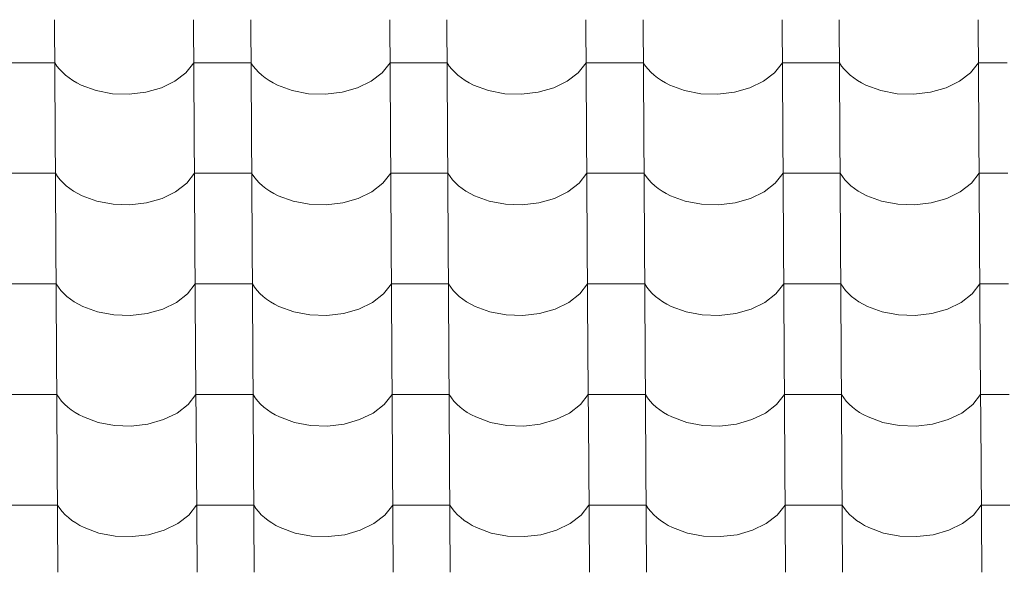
# Model space of a CAD drawing. Header units: millimetres. Extents: x -29001 to 109416, y -1251 to 13451.
# Tile 109 of 163: x -9757 to -8929, y 9032 to 9497. Entities that reach past the tile are written whole.
import ezdxf

# ---------------------------------------------------------------- set-up
doc = ezdxf.new("R2010")
doc.units = ezdxf.units.MM
doc.header["$MEASUREMENT"] = 0
doc.layers.add('POHLED JIŽNÍ_1_Konstrukce - nosné', color=7, linetype='Continuous')
doc.layers.add('POHLED JIŽNÍ_1_Nové_Výplně - Povrchové', color=7, linetype='Continuous')

# ---------------------------------------------------------------- blocks, each defined once
blk = doc.blocks.new('*X1', base_point=(-31394.74, -25864.88))
at = {"layer": 'POHLED JIŽNÍ_1_Nové_Výplně - Povrchové', "color": 21, "linetype": 'Continuous', "lineweight": 20, "true_color": 0xffaaaa}
for p, q in [((-9727.68, 9497.15), (-9727.1, 9404.47)), ((-9610.72, 9497.15), (-9610.14, 9404.47)), ((-9562.68, 9497.15), (-9562.1, 9404.47)), ((-9445.72, 9497.15), (-9445.14, 9404.47)), ((-9397.68, 9497.15), (-9397.1, 9404.47)), ((-9280.72, 9497.15), (-9280.14, 9404.47)), ((-9232.69, 9497.15), (-9232.11, 9404.47)), ((-9115.72, 9497.15), (-9115.14, 9404.47)), ((-9067.69, 9497.15), (-9067.11, 9404.47)), ((-8950.73, 9497.15), (-8950.15, 9404.47)), ((-9751.47, 9460.99), (-9775.49, 9460.99)), ((-9727.45, 9460.99), (-9751.47, 9460.99)), ((-9727.45, 9460.99), (-9725.61, 9458.2)), ((-9725.61, 9458.2), (-9723.47, 9455.5)), ((-9617.11, 9452.6), (-9610.49, 9460.99)), ((-9586.47, 9460.99), (-9610.49, 9460.99)), ((-9562.46, 9460.99), (-9586.47, 9460.99)), ((-9562.46, 9460.99), (-9560.61, 9458.2)), ((-9560.61, 9458.2), (-9558.48, 9455.5)), ((-9452.11, 9452.6), (-9445.49, 9460.99)), ((-9421.48, 9460.99), (-9445.49, 9460.99)), ((-9397.46, 9460.99), (-9421.48, 9460.99)), ((-9397.46, 9460.99), (-9395.62, 9458.2)), ((-9395.62, 9458.2), (-9393.48, 9455.5)), ((-9287.11, 9452.6), (-9280.49, 9460.99)), ((-9256.48, 9460.99), (-9280.49, 9460.99)), ((-9232.46, 9460.99), (-9256.48, 9460.99)), ((-9232.46, 9460.99), (-9230.62, 9458.2)), ((-9230.62, 9458.2), (-9228.48, 9455.5)), ((-9122.11, 9452.6), (-9115.5, 9460.99)), ((-9091.48, 9460.99), (-9115.5, 9460.99)), ((-9067.46, 9460.99), (-9091.48, 9460.99)), ((-9067.46, 9460.99), (-9065.62, 9458.2)), ((-9065.62, 9458.2), (-9063.48, 9455.5)), ((-8957.12, 9452.6), (-8950.5, 9460.99)), ((-8926.48, 9460.99), (-8950.5, 9460.99)), ((-9723.47, 9455.5), (-9721.05, 9452.91)), ((-9721.05, 9452.91), (-9718.35, 9450.45)), ((-9718.35, 9450.45), (-9715.4, 9448.12)), ((-9626.37, 9445.43), (-9617.11, 9452.6)), ((-9558.48, 9455.5), (-9556.05, 9452.91)), ((-9556.05, 9452.91), (-9553.36, 9450.45)), ((-9553.36, 9450.45), (-9550.4, 9448.12)), ((-9461.37, 9445.43), (-9452.11, 9452.6)), ((-9393.48, 9455.5), (-9391.05, 9452.91)), ((-9391.05, 9452.91), (-9388.36, 9450.45)), ((-9388.36, 9450.45), (-9385.4, 9448.12)), ((-9296.38, 9445.43), (-9287.11, 9452.6)), ((-9228.48, 9455.5), (-9226.06, 9452.91)), ((-9226.06, 9452.91), (-9223.36, 9450.45)), ((-9223.36, 9450.45), (-9220.41, 9448.12)), ((-9131.38, 9445.43), (-9122.11, 9452.6)), ((-9063.48, 9455.5), (-9061.06, 9452.91)), ((-9061.06, 9452.91), (-9058.36, 9450.45)), ((-9058.36, 9450.45), (-9055.41, 9448.12)), ((-8966.38, 9445.43), (-8957.12, 9452.6)), ((-9715.4, 9448.12), (-9712.2, 9445.94)), ((-9712.2, 9445.94), (-9708.77, 9443.93)), ((-9708.77, 9443.93), (-9705.14, 9442.08)), ((-9705.14, 9442.08), (-9692.67, 9437.5)), ((-9637.81, 9439.84), (-9626.37, 9445.43)), ((-9550.4, 9448.12), (-9547.2, 9445.94)), ((-9547.2, 9445.94), (-9543.78, 9443.93)), ((-9543.78, 9443.93), (-9540.14, 9442.08)), ((-9540.14, 9442.08), (-9527.67, 9437.5)), ((-9472.81, 9439.84), (-9461.37, 9445.43)), ((-9385.4, 9448.12), (-9382.2, 9445.94)), ((-9382.2, 9445.94), (-9378.78, 9443.93)), ((-9378.78, 9443.93), (-9375.15, 9442.08)), ((-9375.15, 9442.08), (-9362.67, 9437.5)), ((-9307.82, 9439.84), (-9296.38, 9445.43)), ((-9220.41, 9448.12), (-9217.21, 9445.94)), ((-9217.21, 9445.94), (-9213.78, 9443.93)), ((-9213.78, 9443.93), (-9210.15, 9442.08)), ((-9210.15, 9442.08), (-9197.68, 9437.5)), ((-9142.82, 9439.84), (-9131.38, 9445.43)), ((-9055.41, 9448.12), (-9052.21, 9445.94)), ((-9052.21, 9445.94), (-9048.79, 9443.93)), ((-9048.79, 9443.93), (-9045.15, 9442.08)), ((-9045.15, 9442.08), (-9032.68, 9437.5)), ((-8977.82, 9439.84), (-8966.38, 9445.43)), ((-9692.67, 9437.5), (-9678.99, 9434.92)), ((-9678.99, 9434.92), (-9664.81, 9434.45)), ((-9664.81, 9434.45), (-9650.85, 9436.12)), ((-9650.85, 9436.12), (-9637.81, 9439.84)), ((-9527.67, 9437.5), (-9514, 9434.92)), ((-9514, 9434.92), (-9499.82, 9434.45)), ((-9499.82, 9434.45), (-9485.85, 9436.12)), ((-9485.85, 9436.12), (-9472.81, 9439.84)), ((-9362.67, 9437.5), (-9349, 9434.92)), ((-9349, 9434.92), (-9334.82, 9434.45)), ((-9334.82, 9434.45), (-9320.85, 9436.12)), ((-9320.85, 9436.12), (-9307.82, 9439.84)), ((-9197.68, 9437.5), (-9184, 9434.92)), ((-9184, 9434.92), (-9169.82, 9434.45)), ((-9169.82, 9434.45), (-9155.86, 9436.12)), ((-9155.86, 9436.12), (-9142.82, 9439.84)), ((-9032.68, 9437.5), (-9019, 9434.92)), ((-9019, 9434.92), (-9004.82, 9434.45)), ((-9004.82, 9434.45), (-8990.86, 9436.12)), ((-8990.86, 9436.12), (-8977.82, 9439.84)), ((-9727.1, 9404.14), (-9726.52, 9311.46)), ((-9610.13, 9404.14), (-9609.55, 9311.46)), ((-9562.1, 9404.14), (-9561.52, 9311.46)), ((-9445.14, 9404.14), (-9444.56, 9311.46)), ((-9397.1, 9404.14), (-9396.52, 9311.46)), ((-9280.14, 9404.14), (-9279.56, 9311.46)), ((-9232.1, 9404.14), (-9231.53, 9311.46)), ((-9115.14, 9404.14), (-9114.56, 9311.46)), ((-9067.11, 9404.14), (-9066.53, 9311.46)), ((-8950.14, 9404.14), (-8949.57, 9311.46)), ((-9750.89, 9367.98), (-9774.91, 9367.98)), ((-9726.87, 9367.98), (-9750.89, 9367.98)), ((-9726.87, 9367.98), (-9725.03, 9365.19)), ((-9616.52, 9359.59), (-9609.91, 9367.98)), ((-9585.89, 9367.98), (-9609.91, 9367.98)), ((-9561.87, 9367.98), (-9585.89, 9367.98)), ((-9561.87, 9367.98), (-9560.03, 9365.19)), ((-9451.53, 9359.59), (-9444.91, 9367.98)), ((-9420.89, 9367.98), (-9444.91, 9367.98)), ((-9396.88, 9367.98), (-9420.89, 9367.98)), ((-9396.88, 9367.98), (-9395.03, 9365.19)), ((-9286.53, 9359.59), (-9279.91, 9367.98)), ((-9255.9, 9367.98), (-9279.91, 9367.98)), ((-9231.88, 9367.98), (-9255.9, 9367.98)), ((-9231.88, 9367.98), (-9230.04, 9365.19)), ((-9121.53, 9359.59), (-9114.92, 9367.98)), ((-9090.9, 9367.98), (-9114.92, 9367.98)), ((-9066.88, 9367.98), (-9090.9, 9367.98)), ((-9066.88, 9367.98), (-9065.04, 9365.19)), ((-8956.53, 9359.59), (-8949.92, 9367.98)), ((-8925.9, 9367.98), (-8949.92, 9367.98)), ((-9725.03, 9365.19), (-9722.89, 9362.49)), ((-9722.89, 9362.49), (-9720.47, 9359.9)), ((-9720.47, 9359.9), (-9717.77, 9357.44)), ((-9625.79, 9352.42), (-9616.52, 9359.59)), ((-9560.03, 9365.19), (-9557.89, 9362.49)), ((-9557.89, 9362.49), (-9555.47, 9359.9)), ((-9555.47, 9359.9), (-9552.77, 9357.44)), ((-9460.79, 9352.42), (-9451.53, 9359.59)), ((-9395.03, 9365.19), (-9392.9, 9362.49)), ((-9392.9, 9362.49), (-9390.47, 9359.9)), ((-9390.47, 9359.9), (-9387.78, 9357.44)), ((-9295.79, 9352.42), (-9286.53, 9359.59)), ((-9230.04, 9365.19), (-9227.9, 9362.49)), ((-9227.9, 9362.49), (-9225.48, 9359.9)), ((-9225.48, 9359.9), (-9222.78, 9357.44)), ((-9130.8, 9352.42), (-9121.53, 9359.59)), ((-9065.04, 9365.19), (-9062.9, 9362.49)), ((-9062.9, 9362.49), (-9060.48, 9359.9)), ((-9060.48, 9359.9), (-9057.78, 9357.44)), ((-8965.8, 9352.42), (-8956.53, 9359.59)), ((-9717.77, 9357.44), (-9714.82, 9355.11)), ((-9714.82, 9355.11), (-9711.62, 9352.93)), ((-9711.62, 9352.93), (-9708.19, 9350.92)), ((-9708.19, 9350.92), (-9704.56, 9349.07)), ((-9637.23, 9346.83), (-9625.79, 9352.42)), ((-9552.77, 9357.44), (-9549.82, 9355.11)), ((-9549.82, 9355.11), (-9546.62, 9352.93)), ((-9546.62, 9352.93), (-9543.2, 9350.92)), ((-9543.2, 9350.92), (-9539.56, 9349.07)), ((-9472.23, 9346.83), (-9460.79, 9352.42)), ((-9387.78, 9357.44), (-9384.82, 9355.11)), ((-9384.82, 9355.11), (-9381.62, 9352.93)), ((-9381.62, 9352.93), (-9378.2, 9350.92)), ((-9378.2, 9350.92), (-9374.57, 9349.07)), ((-9307.24, 9346.83), (-9295.79, 9352.42)), ((-9222.78, 9357.44), (-9219.82, 9355.11)), ((-9219.82, 9355.11), (-9216.63, 9352.93)), ((-9216.63, 9352.93), (-9213.2, 9350.92)), ((-9213.2, 9350.92), (-9209.57, 9349.07)), ((-9142.24, 9346.83), (-9130.8, 9352.42)), ((-9057.78, 9357.44), (-9054.83, 9355.11)), ((-9054.83, 9355.11), (-9051.63, 9352.93)), ((-9051.63, 9352.93), (-9048.2, 9350.92)), ((-9048.2, 9350.92), (-9044.57, 9349.07)), ((-8977.24, 9346.83), (-8965.8, 9352.42)), ((-9704.56, 9349.07), (-9692.09, 9344.5)), ((-9692.09, 9344.5), (-9678.41, 9341.91)), ((-9678.41, 9341.91), (-9664.23, 9341.44)), ((-9664.23, 9341.44), (-9650.27, 9343.11)), ((-9650.27, 9343.11), (-9637.23, 9346.83)), ((-9539.56, 9349.07), (-9527.09, 9344.5)), ((-9527.09, 9344.5), (-9513.42, 9341.91)), ((-9513.42, 9341.91), (-9499.23, 9341.44)), ((-9499.23, 9341.44), (-9485.27, 9343.11)), ((-9485.27, 9343.11), (-9472.23, 9346.83)), ((-9374.57, 9349.07), (-9362.09, 9344.5)), ((-9362.09, 9344.5), (-9348.42, 9341.91)), ((-9348.42, 9341.91), (-9334.24, 9341.44)), ((-9334.24, 9341.44), (-9320.27, 9343.11)), ((-9320.27, 9343.11), (-9307.24, 9346.83)), ((-9209.57, 9349.07), (-9197.1, 9344.5)), ((-9197.1, 9344.5), (-9183.42, 9341.91)), ((-9183.42, 9341.91), (-9169.24, 9341.44)), ((-9169.24, 9341.44), (-9155.27, 9343.11)), ((-9155.27, 9343.11), (-9142.24, 9346.83)), ((-9044.57, 9349.07), (-9032.1, 9344.5)), ((-9032.1, 9344.5), (-9018.42, 9341.91)), ((-9018.42, 9341.91), (-9004.24, 9341.44)), ((-9004.24, 9341.44), (-8990.28, 9343.11)), ((-8990.28, 9343.11), (-8977.24, 9346.83)), ((-9726.52, 9311.13), (-9725.94, 9218.45)), ((-9609.55, 9311.13), (-9608.97, 9218.45)), ((-9561.52, 9311.13), (-9560.94, 9218.45)), ((-9444.56, 9311.13), (-9443.98, 9218.45)), ((-9396.52, 9311.13), (-9395.94, 9218.45)), ((-9279.56, 9311.13), (-9278.98, 9218.45)), ((-9231.52, 9311.13), (-9230.94, 9218.45)), ((-9114.56, 9311.13), (-9113.98, 9218.45)), ((-9066.53, 9311.13), (-9065.95, 9218.45)), ((-8949.56, 9311.13), (-8948.98, 9218.45)), ((-9750.31, 9274.97), (-9774.32, 9274.97)), ((-9726.29, 9274.97), (-9750.31, 9274.97)), ((-9726.29, 9274.97), (-9724.45, 9272.18)), ((-9724.45, 9272.18), (-9722.31, 9269.48)), ((-9722.31, 9269.48), (-9719.89, 9266.9)), ((-9615.94, 9266.59), (-9609.33, 9274.97)), ((-9585.31, 9274.97), (-9609.33, 9274.97)), ((-9561.29, 9274.97), (-9585.31, 9274.97)), ((-9561.29, 9274.97), (-9559.45, 9272.18)), ((-9559.45, 9272.18), (-9557.31, 9269.48)), ((-9557.31, 9269.48), (-9554.89, 9266.9)), ((-9450.94, 9266.59), (-9444.33, 9274.97)), ((-9420.31, 9274.97), (-9444.33, 9274.97)), ((-9396.29, 9274.97), (-9420.31, 9274.97)), ((-9396.29, 9274.97), (-9394.45, 9272.18)), ((-9394.45, 9272.18), (-9392.32, 9269.48)), ((-9392.32, 9269.48), (-9389.89, 9266.9)), ((-9285.95, 9266.59), (-9279.33, 9274.97)), ((-9255.31, 9274.97), (-9279.33, 9274.97)), ((-9231.3, 9274.97), (-9255.31, 9274.97)), ((-9231.3, 9274.97), (-9229.46, 9272.18)), ((-9229.46, 9272.18), (-9227.32, 9269.48)), ((-9227.32, 9269.48), (-9224.89, 9266.9)), ((-9120.95, 9266.59), (-9114.33, 9274.97)), ((-9090.32, 9274.97), (-9114.33, 9274.97)), ((-9066.3, 9274.97), (-9090.32, 9274.97)), ((-9066.3, 9274.97), (-9064.46, 9272.18)), ((-9064.46, 9272.18), (-9062.32, 9269.48)), ((-9062.32, 9269.48), (-9059.9, 9266.9)), ((-8955.95, 9266.59), (-8949.34, 9274.97)), ((-8925.32, 9274.97), (-8949.34, 9274.97)), ((-9719.89, 9266.9), (-9717.19, 9264.43)), ((-9717.19, 9264.43), (-9714.23, 9262.1)), ((-9714.23, 9262.1), (-9711.04, 9259.93)), ((-9711.04, 9259.93), (-9707.61, 9257.91)), ((-9636.65, 9253.82), (-9625.21, 9259.41)), ((-9625.21, 9259.41), (-9615.94, 9266.59)), ((-9554.89, 9266.9), (-9552.19, 9264.43)), ((-9552.19, 9264.43), (-9549.24, 9262.1)), ((-9549.24, 9262.1), (-9546.04, 9259.93)), ((-9546.04, 9259.93), (-9542.61, 9257.91)), ((-9471.65, 9253.82), (-9460.21, 9259.41)), ((-9460.21, 9259.41), (-9450.94, 9266.59)), ((-9389.89, 9266.9), (-9387.19, 9264.43)), ((-9387.19, 9264.43), (-9384.24, 9262.1)), ((-9384.24, 9262.1), (-9381.04, 9259.93)), ((-9381.04, 9259.93), (-9377.62, 9257.91)), ((-9306.65, 9253.82), (-9295.21, 9259.41)), ((-9295.21, 9259.41), (-9285.95, 9266.59)), ((-9224.89, 9266.9), (-9222.2, 9264.43)), ((-9222.2, 9264.43), (-9219.24, 9262.1)), ((-9219.24, 9262.1), (-9216.04, 9259.93)), ((-9216.04, 9259.93), (-9212.62, 9257.91)), ((-9141.66, 9253.82), (-9130.22, 9259.41)), ((-9130.22, 9259.41), (-9120.95, 9266.59)), ((-9059.9, 9266.9), (-9057.2, 9264.43)), ((-9057.2, 9264.43), (-9054.24, 9262.1)), ((-9054.24, 9262.1), (-9051.05, 9259.93)), ((-9051.05, 9259.93), (-9047.62, 9257.91)), ((-8976.66, 9253.82), (-8965.22, 9259.41)), ((-8965.22, 9259.41), (-8955.95, 9266.59)), ((-9707.61, 9257.91), (-9703.98, 9256.06)), ((-9703.98, 9256.06), (-9691.51, 9251.49)), ((-9691.51, 9251.49), (-9677.83, 9248.9)), ((-9649.68, 9250.1), (-9636.65, 9253.82)), ((-9542.61, 9257.91), (-9538.98, 9256.06)), ((-9538.98, 9256.06), (-9526.51, 9251.49)), ((-9526.51, 9251.49), (-9512.83, 9248.9)), ((-9484.69, 9250.1), (-9471.65, 9253.82)), ((-9377.62, 9257.91), (-9373.98, 9256.06)), ((-9373.98, 9256.06), (-9361.51, 9251.49)), ((-9361.51, 9251.49), (-9347.84, 9248.9)), ((-9319.69, 9250.1), (-9306.65, 9253.82)), ((-9212.62, 9257.91), (-9208.99, 9256.06)), ((-9208.99, 9256.06), (-9196.51, 9251.49)), ((-9196.51, 9251.49), (-9182.84, 9248.9)), ((-9154.69, 9250.1), (-9141.66, 9253.82)), ((-9047.62, 9257.91), (-9043.99, 9256.06)), ((-9043.99, 9256.06), (-9031.52, 9251.49)), ((-9031.52, 9251.49), (-9017.84, 9248.9)), ((-8989.7, 9250.1), (-8976.66, 9253.82)), ((-9677.83, 9248.9), (-9663.65, 9248.43)), ((-9663.65, 9248.43), (-9649.68, 9250.1)), ((-9512.83, 9248.9), (-9498.65, 9248.43)), ((-9498.65, 9248.43), (-9484.69, 9250.1)), ((-9347.84, 9248.9), (-9333.65, 9248.43)), ((-9333.65, 9248.43), (-9319.69, 9250.1)), ((-9182.84, 9248.9), (-9168.66, 9248.43)), ((-9168.66, 9248.43), (-9154.69, 9250.1)), ((-9017.84, 9248.9), (-9003.66, 9248.43)), ((-9003.66, 9248.43), (-8989.7, 9250.1)), ((-9725.93, 9218.12), (-9725.35, 9125.44)), ((-9608.97, 9218.12), (-9608.39, 9125.44)), ((-9560.94, 9218.12), (-9560.36, 9125.44)), ((-9443.97, 9218.12), (-9443.39, 9125.44)), ((-9395.94, 9218.12), (-9395.36, 9125.44)), ((-9278.98, 9218.12), (-9278.4, 9125.44)), ((-9230.94, 9218.12), (-9230.36, 9125.44)), ((-9113.98, 9218.12), (-9113.4, 9125.44)), ((-9065.94, 9218.12), (-9065.37, 9125.44)), ((-8948.98, 9218.12), (-8948.4, 9125.44)), ((-9749.73, 9181.96), (-9773.74, 9181.96)), ((-9725.71, 9181.96), (-9749.73, 9181.96)), ((-9725.71, 9181.96), (-9723.87, 9179.17)), ((-9723.87, 9179.17), (-9721.73, 9176.47)), ((-9721.73, 9176.47), (-9719.3, 9173.89)), ((-9615.36, 9173.58), (-9608.75, 9181.96)), ((-9584.73, 9181.96), (-9608.75, 9181.96)), ((-9560.71, 9181.96), (-9584.73, 9181.96)), ((-9560.71, 9181.96), (-9558.87, 9179.17)), ((-9558.87, 9179.17), (-9556.73, 9176.47)), ((-9556.73, 9176.47), (-9554.31, 9173.89)), ((-9450.36, 9173.58), (-9443.75, 9181.96)), ((-9419.73, 9181.96), (-9443.75, 9181.96)), ((-9395.71, 9181.96), (-9419.73, 9181.96)), ((-9395.71, 9181.96), (-9393.87, 9179.17)), ((-9393.87, 9179.17), (-9391.73, 9176.47)), ((-9391.73, 9176.47), (-9389.31, 9173.89)), ((-9285.37, 9173.58), (-9278.75, 9181.96)), ((-9254.73, 9181.96), (-9278.75, 9181.96)), ((-9230.72, 9181.96), (-9254.73, 9181.96)), ((-9230.72, 9181.96), (-9228.87, 9179.17)), ((-9228.87, 9179.17), (-9226.74, 9176.47)), ((-9226.74, 9176.47), (-9224.31, 9173.89)), ((-9120.37, 9173.58), (-9113.75, 9181.96)), ((-9089.74, 9181.96), (-9113.75, 9181.96)), ((-9065.72, 9181.96), (-9089.74, 9181.96)), ((-9065.72, 9181.96), (-9063.88, 9179.17)), ((-9063.88, 9179.17), (-9061.74, 9176.47)), ((-9061.74, 9176.47), (-9059.32, 9173.89)), ((-8955.37, 9173.58), (-8948.76, 9181.96)), ((-8924.74, 9181.96), (-8948.76, 9181.96)), ((-9719.3, 9173.89), (-9716.61, 9171.42)), ((-9716.61, 9171.42), (-9713.65, 9169.1)), ((-9713.65, 9169.1), (-9710.45, 9166.92)), ((-9624.63, 9166.4), (-9615.36, 9173.58)), ((-9554.31, 9173.89), (-9551.61, 9171.42)), ((-9551.61, 9171.42), (-9548.66, 9169.1)), ((-9548.66, 9169.1), (-9545.46, 9166.92)), ((-9459.63, 9166.4), (-9450.36, 9173.58)), ((-9389.31, 9173.89), (-9386.61, 9171.42)), ((-9386.61, 9171.42), (-9383.66, 9169.1)), ((-9383.66, 9169.1), (-9380.46, 9166.92)), ((-9294.63, 9166.4), (-9285.37, 9173.58)), ((-9224.31, 9173.89), (-9221.62, 9171.42)), ((-9221.62, 9171.42), (-9218.66, 9169.1)), ((-9218.66, 9169.1), (-9215.46, 9166.92)), ((-9129.63, 9166.4), (-9120.37, 9173.58)), ((-9059.32, 9173.89), (-9056.62, 9171.42)), ((-9056.62, 9171.42), (-9053.66, 9169.1)), ((-9053.66, 9169.1), (-9050.47, 9166.92)), ((-8964.64, 9166.4), (-8955.37, 9173.58)), ((-9710.45, 9166.92), (-9707.03, 9164.9)), ((-9707.03, 9164.9), (-9703.4, 9163.05)), ((-9703.4, 9163.05), (-9690.93, 9158.48)), ((-9649.1, 9157.09), (-9636.07, 9160.81)), ((-9636.07, 9160.81), (-9624.63, 9166.4)), ((-9545.46, 9166.92), (-9542.03, 9164.9)), ((-9542.03, 9164.9), (-9538.4, 9163.05)), ((-9538.4, 9163.05), (-9525.93, 9158.48)), ((-9484.11, 9157.09), (-9471.07, 9160.81)), ((-9471.07, 9160.81), (-9459.63, 9166.4)), ((-9380.46, 9166.92), (-9377.04, 9164.9)), ((-9377.04, 9164.9), (-9373.4, 9163.05)), ((-9373.4, 9163.05), (-9360.93, 9158.48)), ((-9319.11, 9157.09), (-9306.07, 9160.81)), ((-9306.07, 9160.81), (-9294.63, 9166.4)), ((-9215.46, 9166.92), (-9212.04, 9164.9)), ((-9212.04, 9164.9), (-9208.4, 9163.05)), ((-9208.4, 9163.05), (-9195.93, 9158.48)), ((-9154.11, 9157.09), (-9141.08, 9160.81)), ((-9141.08, 9160.81), (-9129.63, 9166.4)), ((-9050.47, 9166.92), (-9047.04, 9164.9)), ((-9047.04, 9164.9), (-9043.41, 9163.05)), ((-9043.41, 9163.05), (-9030.94, 9158.48)), ((-8989.11, 9157.09), (-8976.08, 9160.81)), ((-8976.08, 9160.81), (-8964.64, 9166.4)), ((-9690.93, 9158.48), (-9677.25, 9155.89)), ((-9677.25, 9155.89), (-9663.07, 9155.42)), ((-9663.07, 9155.42), (-9649.1, 9157.09)), ((-9525.93, 9158.48), (-9512.25, 9155.89)), ((-9512.25, 9155.89), (-9498.07, 9155.42)), ((-9498.07, 9155.42), (-9484.11, 9157.09)), ((-9360.93, 9158.48), (-9347.25, 9155.89)), ((-9347.25, 9155.89), (-9333.07, 9155.42)), ((-9333.07, 9155.42), (-9319.11, 9157.09)), ((-9195.93, 9158.48), (-9182.26, 9155.89)), ((-9182.26, 9155.89), (-9168.08, 9155.42)), ((-9168.08, 9155.42), (-9154.11, 9157.09)), ((-9030.94, 9158.48), (-9017.26, 9155.89)), ((-9017.26, 9155.89), (-9003.08, 9155.42)), ((-9003.08, 9155.42), (-8989.11, 9157.09)), ((-9725.35, 9125.11), (-9724.77, 9032.43)), ((-9608.39, 9125.11), (-9607.81, 9032.43)), ((-9560.36, 9125.11), (-9559.78, 9032.43)), ((-9443.39, 9125.11), (-9442.81, 9032.43)), ((-9395.36, 9125.11), (-9394.78, 9032.43)), ((-9278.39, 9125.11), (-9277.82, 9032.43)), ((-9230.36, 9125.11), (-9229.78, 9032.43)), ((-9113.4, 9125.11), (-9112.82, 9032.43)), ((-9065.36, 9125.11), (-9064.78, 9032.43)), ((-8948.4, 9125.11), (-8947.82, 9032.43)), ((-9749.14, 9088.95), (-9773.16, 9088.95)), ((-9725.13, 9088.95), (-9749.14, 9088.95)), ((-9725.13, 9088.95), (-9723.28, 9086.16)), ((-9723.28, 9086.16), (-9721.15, 9083.46)), ((-9614.78, 9080.57), (-9608.16, 9088.95)), ((-9584.15, 9088.95), (-9608.16, 9088.95)), ((-9560.13, 9088.95), (-9584.15, 9088.95)), ((-9560.13, 9088.95), (-9558.29, 9086.16)), ((-9558.29, 9086.16), (-9556.15, 9083.46)), ((-9449.78, 9080.57), (-9443.17, 9088.95)), ((-9419.15, 9088.95), (-9443.17, 9088.95)), ((-9395.13, 9088.95), (-9419.15, 9088.95)), ((-9395.13, 9088.95), (-9393.29, 9086.16)), ((-9393.29, 9086.16), (-9391.15, 9083.46)), ((-9284.78, 9080.57), (-9278.17, 9088.95)), ((-9254.15, 9088.95), (-9278.17, 9088.95)), ((-9230.13, 9088.95), (-9254.15, 9088.95)), ((-9230.13, 9088.95), (-9228.29, 9086.16)), ((-9228.29, 9086.16), (-9226.15, 9083.46)), ((-9119.79, 9080.57), (-9113.17, 9088.95)), ((-9089.15, 9088.95), (-9113.17, 9088.95)), ((-9065.14, 9088.95), (-9089.15, 9088.95)), ((-9065.14, 9088.95), (-9063.3, 9086.16)), ((-9063.3, 9086.16), (-9061.16, 9083.46)), ((-8954.79, 9080.57), (-8948.17, 9088.95)), ((-8924.16, 9088.95), (-8948.17, 9088.95)), ((-9721.15, 9083.46), (-9718.72, 9080.88)), ((-9718.72, 9080.88), (-9716.03, 9078.41)), ((-9716.03, 9078.41), (-9713.07, 9076.09)), ((-9624.04, 9073.4), (-9614.78, 9080.57)), ((-9556.15, 9083.46), (-9553.73, 9080.88)), ((-9553.73, 9080.88), (-9551.03, 9078.41)), ((-9551.03, 9078.41), (-9548.07, 9076.09)), ((-9459.05, 9073.4), (-9449.78, 9080.57)), ((-9391.15, 9083.46), (-9388.73, 9080.88)), ((-9388.73, 9080.88), (-9386.03, 9078.41)), ((-9386.03, 9078.41), (-9383.08, 9076.09)), ((-9294.05, 9073.4), (-9284.78, 9080.57)), ((-9226.15, 9083.46), (-9223.73, 9080.88)), ((-9223.73, 9080.88), (-9221.03, 9078.41)), ((-9221.03, 9078.41), (-9218.08, 9076.09)), ((-9129.05, 9073.4), (-9119.79, 9080.57)), ((-9061.16, 9083.46), (-9058.73, 9080.88)), ((-9058.73, 9080.88), (-9056.04, 9078.41)), ((-9056.04, 9078.41), (-9053.08, 9076.09)), ((-8964.05, 9073.4), (-8954.79, 9080.57)), ((-9713.07, 9076.09), (-9709.87, 9073.91)), ((-9709.87, 9073.91), (-9706.45, 9071.89)), ((-9706.45, 9071.89), (-9702.82, 9070.04)), ((-9702.82, 9070.04), (-9690.34, 9065.47)), ((-9635.49, 9067.8), (-9624.04, 9073.4)), ((-9548.07, 9076.09), (-9544.88, 9073.91)), ((-9544.88, 9073.91), (-9541.45, 9071.89)), ((-9541.45, 9071.89), (-9537.82, 9070.04)), ((-9537.82, 9070.04), (-9525.35, 9065.47)), ((-9470.49, 9067.8), (-9459.05, 9073.4)), ((-9383.08, 9076.09), (-9379.88, 9073.91)), ((-9379.88, 9073.91), (-9376.45, 9071.89)), ((-9376.45, 9071.89), (-9372.82, 9070.04)), ((-9372.82, 9070.04), (-9360.35, 9065.47)), ((-9305.49, 9067.8), (-9294.05, 9073.4)), ((-9218.08, 9076.09), (-9214.88, 9073.91)), ((-9214.88, 9073.91), (-9211.46, 9071.89)), ((-9211.46, 9071.89), (-9207.82, 9070.04)), ((-9207.82, 9070.04), (-9195.35, 9065.47)), ((-9140.49, 9067.8), (-9129.05, 9073.4)), ((-9053.08, 9076.09), (-9049.88, 9073.91)), ((-9049.88, 9073.91), (-9046.46, 9071.89)), ((-9046.46, 9071.89), (-9042.83, 9070.04)), ((-9042.83, 9070.04), (-9030.35, 9065.47)), ((-8975.5, 9067.8), (-8964.05, 9073.4)), ((-9690.34, 9065.47), (-9676.67, 9062.88)), ((-9676.67, 9062.88), (-9662.49, 9062.41)), ((-9662.49, 9062.41), (-9648.52, 9064.08)), ((-9648.52, 9064.08), (-9635.49, 9067.8)), ((-9525.35, 9065.47), (-9511.67, 9062.88)), ((-9511.67, 9062.88), (-9497.49, 9062.41)), ((-9497.49, 9062.41), (-9483.52, 9064.08)), ((-9483.52, 9064.08), (-9470.49, 9067.8)), ((-9360.35, 9065.47), (-9346.67, 9062.88)), ((-9346.67, 9062.88), (-9332.49, 9062.41)), ((-9332.49, 9062.41), (-9318.53, 9064.08)), ((-9318.53, 9064.08), (-9305.49, 9067.8)), ((-9195.35, 9065.47), (-9181.68, 9062.88)), ((-9181.68, 9062.88), (-9167.49, 9062.41)), ((-9167.49, 9062.41), (-9153.53, 9064.08)), ((-9153.53, 9064.08), (-9140.49, 9067.8)), ((-9030.35, 9065.47), (-9016.68, 9062.88)), ((-9016.68, 9062.88), (-9002.5, 9062.41)), ((-9002.5, 9062.41), (-8988.53, 9064.08)), ((-8988.53, 9064.08), (-8975.5, 9067.8))]:
    blk.add_line(p, q, dxfattribs=at)

msp = doc.modelspace()

# ---------------------------------------------------------------- block references
at = {"layer": 'POHLED JIŽNÍ_1_Konstrukce - nosné', "color": 9, "linetype": 'Continuous', "lineweight": 13}
msp.add_blockref('*X1', (-31394.74, -25864.88), dxfattribs=at)

doc.saveas('drawing.dxf')
